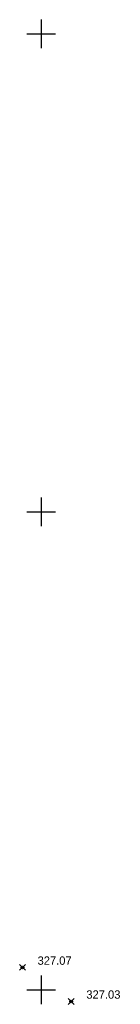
# Model space of a CAD drawing. Header units: metres. Extents: x 703615 to 712205, y 4306166 to 4311183.
# Tile 251 of 256: x 708326 to 708337, y 4309930 to 4310033. Entities that reach past the tile are written whole.
import ezdxf

# ---------------------------------------------------------------- set-up
doc = ezdxf.new("R2010")
doc.units = ezdxf.units.M
doc.header["$LTSCALE"] = 0.5
doc.header["$PDMODE"] = 35
doc.header["$PDSIZE"] = 0.3
doc.layers.add('(001) Сетка', color=92, linetype='Continuous')
doc.layers.add('(004) Точки рельефа', color=7, linetype='Continuous')
doc.styles.add('D-431', font='txt')

# ---------------------------------------------------------------- blocks, each defined once
blk = doc.blocks.new('Setka')
at = {"layer": '(001) Сетка'}
for p, q in [((0, 1.5), (0, -1.5)), ((-1.5, 0), (1.5, 0))]:
    blk.add_line(p, q, dxfattribs=at)

msp = doc.modelspace()

# ---------------------------------------------------------------- linework, layer by layer
at = {"color": 0, "linetype": 'ByBlock', "lineweight": -2, "transparency": 16777216}
for p in [(708326.49, 4309933.75, 327.07), (708331.6, 4309930.19, 327.03)]:
    msp.add_point(p, dxfattribs=at)

# ---------------------------------------------------------------- block references
at = {"layer": '(001) Сетка'}
for p in [(708328.46, 4310031.4), (708328.46, 4309981.4), (708328.46, 4309931.4)]:
    msp.add_blockref('Setka', p, dxfattribs=at)

# ---------------------------------------------------------------- texts
at = {"layer": '(004) Точки рельефа', "style": 'D-431'}
for s, p in [('327.07', (708328.07, 4309934.03, 327.07)), ('327.03', (708333.19, 4309930.48, 327.03))]:
    msp.add_text(s, height=0.875, dxfattribs=at).set_placement(p)

doc.saveas('drawing.dxf')
